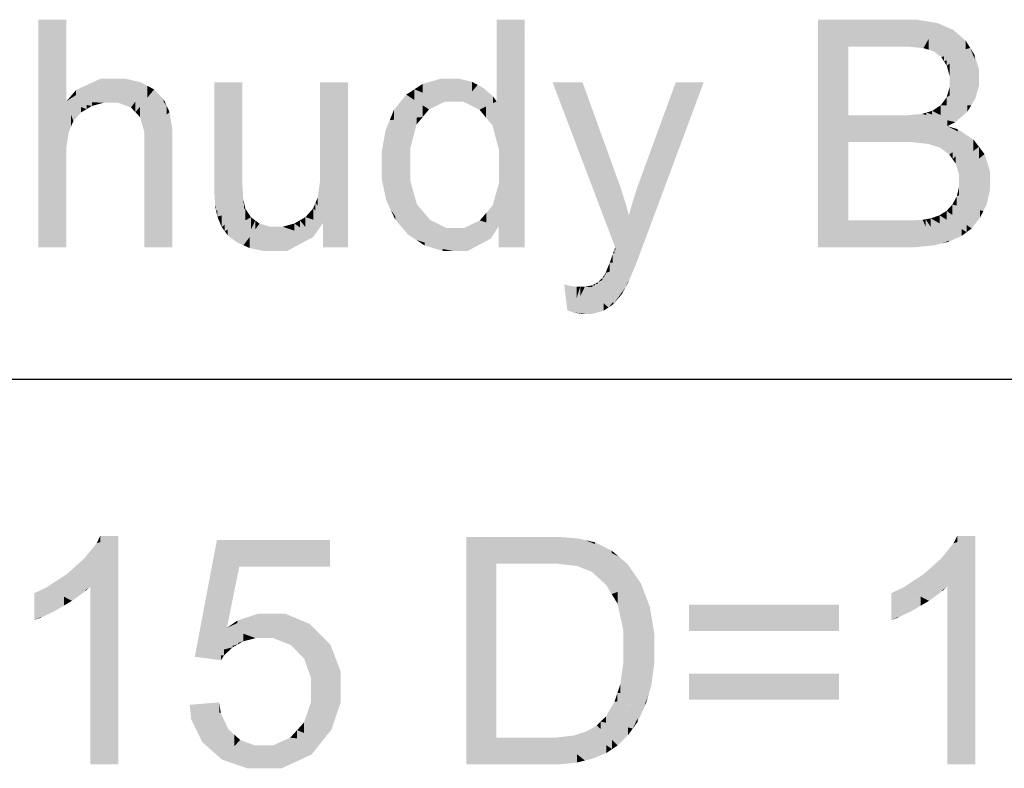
# Model space of a CAD drawing. Extents: x 64462 to 126444, y -56085 to -716.
# Tile 51 of 90: x 94547 to 94880, y -8853 to -8600. Entities that reach past the tile are written whole.
import ezdxf

# ---------------------------------------------------------------- set-up
doc = ezdxf.new("R2010")
doc.units = 0
doc.header["$LTSCALE"] = 11.25

# ---------------------------------------------------------------- blocks, each defined once
blk = doc.blocks.new('DwgObject-55396215-3381')
at = {"linetype": 'Continuous'}
for points in [[(49769.95, 18805.34), (49760.48, 18755.98), (49769.95, 18832.98)], [(49760.48, 18755.98), (49760.48, 18832.98), (49769.95, 18832.98)], [(49915.4, 18805.34), (49915.4, 18832.98), (49924.87, 18832.98)], [(49924.87, 18755.98), (49916.25, 18788.76), (49924.87, 18832.98)], [(49916.25, 18788.76), (49916.25, 18807.81), (49924.87, 18832.98)], [(50034.29, 18823.89), (50024.12, 18832.98), (50034.29, 18829.37)], [(50049.71, 18823.89), (50024.12, 18832.98), (50049.71, 18832.98)], [(50034.29, 18800.64), (50024.12, 18832.98), (50034.29, 18823.89)], [(50034.29, 18791.55), (50024.12, 18832.98), (50034.29, 18800.64)], [(50024.12, 18755.98), (50024.12, 18832.98), (50034.29, 18791.55)], [(50053.02, 18823.89), (50049.71, 18823.89), (50053.02, 18832.98)], [(50049.71, 18823.89), (50049.71, 18832.98), (50053.02, 18832.98)], [(50053.02, 18823.89), (50053.02, 18832.98), (50053.87, 18823.89)], [(50057.44, 18826.65), (50053.02, 18832.98), (50057.44, 18832.98)], [(50053.87, 18823.89), (50053.02, 18832.98), (50053.87, 18831.77)], [(50059.74, 18823.35), (50057.44, 18832.98), (50059.74, 18832.6)], [(50057.44, 18826.65), (50057.44, 18832.98), (50059.74, 18823.35)], [(50034.29, 18823.89), (50034.29, 18829.37), (50049.71, 18823.89)], [(50053.87, 18823.89), (50053.87, 18831.77), (50059.74, 18823.35)], [(50059.74, 18823.35), (50059.74, 18832.6), (50064.52, 18831.81)], [(50061.45, 18822.81), (50061.45, 18826.38), (50064.52, 18831.81)], [(50063.16, 18822.28), (50063.16, 18827.82), (50064.52, 18831.81)], [(50064.52, 18825.1), (50063.16, 18822.28), (50064.52, 18831.81)], [(50064.52, 18825.1), (50064.52, 18831.81), (50067.19, 18830.64)], [(50067.19, 18823.44), (50065.79, 18820.28), (50067.19, 18830.64)], [(50065.79, 18820.28), (50065.79, 18827.74), (50067.19, 18830.64)], [(50069.85, 18823.04), (50065.79, 18820.28), (50069.85, 18829.47)], [(50067.19, 18823.44), (50067.19, 18830.64), (50069.85, 18829.47)], [(50069.85, 18823.04), (50069.85, 18829.47), (50074.03, 18825.87)], [(50061.45, 18822.81), (50059.74, 18823.35), (50061.45, 18826.38)], [(50063.16, 18822.28), (50061.45, 18822.81), (50063.16, 18827.82)], [(50065.79, 18820.28), (50063.16, 18822.28), (50065.79, 18827.74)], [(50074.03, 18822.95), (50065.79, 18820.28), (50074.03, 18825.87)], [(50066.71, 18818.82), (50066.71, 18820.58), (50075.54, 18823.44)], [(50067.63, 18817.37), (50067.63, 18819.31), (50075.54, 18823.44)], [(50068.55, 18814), (50068.55, 18818.07), (50075.54, 18823.44)], [(50075.54, 18813.49), (50068.55, 18814), (50075.54, 18823.44)], [(50074.03, 18822.95), (50074.03, 18825.87), (50075.54, 18823.44)], [(50075.54, 18813.49), (50075.54, 18823.44), (50078.56, 18813.28)], [(50078.56, 18813.28), (50075.54, 18823.44), (50078.56, 18815.93)], [(50077.05, 18819.69), (50075.54, 18823.44), (50077.05, 18821.01)], [(50066.71, 18818.82), (50065.79, 18820.28), (50066.71, 18820.58)], [(50077.05, 18819.69), (50077.05, 18821.01), (50078.56, 18815.93)], [(50067.63, 18817.37), (50066.71, 18818.82), (50067.63, 18819.31)], [(50068.55, 18814), (50067.63, 18817.37), (50068.55, 18818.07)], [(49781.58, 18810.71), (49769.95, 18805.34), (49781.58, 18813.03)], [(49773.25, 18807.53), (49773.25, 18809.19), (49781.58, 18813.03)], [(49781.58, 18810.71), (49781.58, 18813.03), (49786.6, 18813.03)], [(49782.55, 18804.87), (49782.55, 18811.16), (49786.6, 18813.03)], [(49786.6, 18804.87), (49784.64, 18804.87), (49786.6, 18813.03)], [(49784.64, 18804.87), (49784.64, 18809.08), (49786.6, 18813.03)], [(49786.6, 18804.87), (49786.6, 18813.03), (49787.44, 18804.87)], [(49789.69, 18807.18), (49786.6, 18813.03), (49789.69, 18813.03)], [(49787.44, 18804.87), (49786.6, 18813.03), (49787.44, 18811.45)], [(49791.77, 18803.26), (49789.69, 18813.03), (49791.77, 18812.56)], [(49789.69, 18807.18), (49789.69, 18813.03), (49791.77, 18803.26)], [(49896.61, 18806.16), (49890.4, 18811.22), (49896.61, 18813.03)], [(49897.82, 18805.18), (49896.61, 18813.03), (49897.82, 18813.03)], [(49896.61, 18806.16), (49896.61, 18813.03), (49897.82, 18805.18)], [(49900.04, 18805.18), (49897.82, 18805.18), (49900.04, 18813.03)], [(49897.82, 18805.18), (49897.82, 18813.03), (49900.04, 18813.03)], [(49900.04, 18805.18), (49900.04, 18813.03), (49900.97, 18805.18)], [(49902.56, 18808.28), (49900.04, 18813.03), (49902.56, 18813.03)], [(49900.97, 18805.18), (49900.04, 18813.03), (49900.97, 18811.28)], [(49904.2, 18805.18), (49902.56, 18813.03), (49904.2, 18812.64)], [(49902.56, 18808.28), (49902.56, 18813.03), (49904.2, 18805.18)], [(50068.55, 18812.08), (50068.55, 18814), (50078.56, 18813.28)], [(50068.55, 18807.29), (50068.55, 18810.06), (50078.56, 18813.28)], [(50068.55, 18810.06), (50068.55, 18812.08), (50078.56, 18813.28)], [(50075.89, 18803.98), (50075.89, 18811.68), (50078.56, 18813.28)], [(50077.23, 18806.16), (50077.23, 18808.63), (50078.56, 18813.28)], [(50078.56, 18810.81), (50077.23, 18806.16), (50078.56, 18813.28)], [(49782.55, 18804.87), (49769.95, 18805.34), (49782.55, 18811.16)], [(49787.44, 18804.87), (49787.44, 18811.45), (49791.77, 18803.26)], [(49791.77, 18803.26), (49791.77, 18812.56), (49795.06, 18811.81)], [(49795.06, 18807.59), (49791.77, 18803.26), (49795.06, 18811.81)], [(49797.34, 18806.58), (49793.3, 18801.64), (49797.34, 18810.59)], [(49793.3, 18801.64), (49793.3, 18805.27), (49797.34, 18810.59)], [(49795.06, 18807.59), (49795.06, 18811.81), (49797.34, 18810.59)], [(49797.34, 18806.58), (49797.34, 18810.59), (49799.62, 18809.37)], [(49829.47, 18780.87), (49820, 18777.23), (49829.47, 18811.8)], [(49820, 18777.23), (49820, 18811.8), (49829.47, 18811.8)], [(49865.2, 18755.98), (49855.72, 18781.92), (49865.2, 18811.8)], [(49855.72, 18781.92), (49855.72, 18811.8), (49865.2, 18811.8)], [(49887.62, 18805.8), (49884.85, 18807.6), (49887.62, 18809.41)], [(49890.4, 18808.26), (49887.62, 18809.41), (49890.4, 18811.22)], [(49887.62, 18805.8), (49887.62, 18809.41), (49892.56, 18802.61)], [(49892.56, 18802.61), (49887.62, 18809.41), (49892.56, 18807.36)], [(49890.4, 18808.26), (49890.4, 18811.22), (49897.82, 18805.18)], [(49900.97, 18805.18), (49900.97, 18811.28), (49904.2, 18805.18)], [(49904.2, 18805.18), (49904.2, 18812.64), (49907.04, 18811.97)], [(49907.04, 18808.56), (49904.2, 18805.18), (49907.04, 18811.97)], [(49909.01, 18802.81), (49904.2, 18805.18), (49909.01, 18810.9)], [(49907.04, 18808.56), (49907.04, 18811.97), (49909.01, 18810.9)], [(49909.63, 18802.5), (49909.01, 18810.9), (49909.63, 18810.56)], [(49909.01, 18802.81), (49909.01, 18810.9), (49909.63, 18802.5)], [(49909.63, 18802.5), (49909.63, 18810.56), (49910.97, 18809.83)], [(49910.97, 18803.85), (49909.63, 18802.5), (49910.97, 18809.83)], [(49910.97, 18803.85), (49910.97, 18809.83), (49914.17, 18807.05)], [(49944.46, 18785.09), (49934.34, 18811.8), (49944.46, 18811.8)], [(49955.52, 18755.92), (49944.46, 18811.8), (49955.52, 18781.18)], [(49944.46, 18785.09), (49944.46, 18811.8), (49955.52, 18755.92)], [(49976, 18797.41), (49964.07, 18779.23), (49976, 18811.8)], [(49964.31, 18755), (49964.31, 18779.6), (49985.45, 18811.8)], [(49976, 18797.41), (49976, 18811.8), (49985.45, 18811.8)], [(50075.89, 18803.98), (50067.57, 18806.7), (50075.89, 18811.68)], [(50068.55, 18807.29), (50067.57, 18806.7), (50068.55, 18810.06)], [(49773.25, 18807.53), (49769.95, 18805.34), (49773.25, 18809.19)], [(49784.64, 18804.87), (49782.55, 18804.87), (49784.64, 18809.08)], [(49794.83, 18800.03), (49794.83, 18803.51), (49799.62, 18809.37)], [(49799.62, 18802.05), (49794.83, 18800.03), (49799.62, 18809.37)], [(49799.62, 18802.05), (49799.62, 18809.37), (49803.86, 18803.84)], [(49802.88, 18805.12), (49799.62, 18809.37), (49802.88, 18805.99)], [(49884.85, 18801.38), (49880.68, 18802.39), (49884.85, 18807.6)], [(49890.44, 18800.04), (49884.85, 18807.6), (49890.44, 18803.98)], [(49884.85, 18801.38), (49884.85, 18807.6), (49890.44, 18800.04)], [(49892.56, 18802.61), (49892.56, 18807.36), (49897.82, 18805.18)], [(49914.17, 18804.73), (49909.63, 18802.5), (49914.17, 18807.05)], [(49914.17, 18804.73), (49914.17, 18807.05), (49915.4, 18805.34)], [(49916.25, 18788.76), (49915.4, 18805.34), (49916.25, 18807.81)], [(50067.57, 18804.01), (50065.59, 18804.02), (50067.57, 18806.7)], [(50067.57, 18804.01), (50067.57, 18806.7), (50075.89, 18803.98)], [(50077.23, 18806.16), (50075.89, 18803.98), (50077.23, 18808.63)], [(49769.95, 18789.77), (49760.48, 18755.98), (49769.95, 18805.34)], [(49778.61, 18803.78), (49769.95, 18805.34), (49778.61, 18805.02)], [(49776.77, 18802.69), (49769.95, 18805.34), (49776.77, 18804.11)], [(49774.93, 18801.6), (49769.95, 18805.34), (49774.93, 18803.41)], [(49772.3, 18798.65), (49769.95, 18805.34), (49772.3, 18803.58)], [(49771.52, 18796.78), (49769.95, 18805.34), (49771.52, 18800.88)], [(49770.73, 18794.92), (49769.95, 18805.34), (49770.73, 18801.06)], [(49769.95, 18789.77), (49769.95, 18805.34), (49770.73, 18794.92)], [(49772.3, 18798.65), (49772.3, 18803.58), (49774.93, 18801.6)], [(49774.93, 18801.6), (49774.93, 18803.41), (49776.77, 18802.69)], [(49776.77, 18802.69), (49776.77, 18804.11), (49778.61, 18803.78)], [(49778.61, 18803.78), (49778.61, 18805.02), (49782.55, 18804.87)], [(49793.3, 18801.64), (49791.77, 18803.26), (49793.3, 18805.27)], [(49794.83, 18800.03), (49793.3, 18801.64), (49794.83, 18803.51)], [(49803.86, 18800.9), (49796.36, 18794.87), (49803.86, 18803.84)], [(49796.36, 18794.87), (49796.36, 18800.67), (49803.86, 18803.84)], [(49802.88, 18805.12), (49802.88, 18805.99), (49803.86, 18803.84)], [(49803.86, 18800.9), (49803.86, 18803.84), (49804.85, 18801.68)], [(49890.44, 18800.04), (49890.44, 18803.98), (49892.56, 18802.61)], [(49911.84, 18799.83), (49909.63, 18802.5), (49911.84, 18803.59)], [(49911.84, 18799.83), (49911.84, 18803.59), (49915.4, 18805.34)], [(49914.04, 18797.15), (49911.84, 18799.83), (49914.04, 18803.24)], [(49914.04, 18797.15), (49914.04, 18803.24), (49915.4, 18805.34)], [(49915.4, 18791.98), (49914.04, 18797.15), (49915.4, 18805.34)], [(49915.4, 18791.98), (49915.4, 18805.34), (49916.25, 18788.76)], [(50065.59, 18800.68), (50062.66, 18802.11), (50065.59, 18804.02)], [(50065.59, 18800.68), (50065.59, 18804.02), (50070.52, 18798.28)], [(50070.52, 18798.28), (50065.59, 18804.02), (50070.52, 18802.8)], [(50074.55, 18801.8), (50065.59, 18804.02), (50074.55, 18803.98)], [(50070.52, 18798.28), (50070.52, 18802.8), (50074.55, 18801.8)], [(50074.55, 18801.8), (50074.55, 18803.98), (50075.89, 18803.98)], [(49770.73, 18794.92), (49770.73, 18801.06), (49771.52, 18796.78)], [(49771.52, 18796.78), (49771.52, 18800.88), (49772.3, 18798.65)], [(49796.36, 18794.87), (49794.83, 18800.03), (49796.36, 18800.67)], [(49804.85, 18795.37), (49796.36, 18794.87), (49804.85, 18801.68)], [(49804.85, 18795.37), (49804.85, 18801.68), (49805.83, 18795.43)], [(49880.68, 18799.12), (49879.29, 18798.99), (49880.68, 18802.39)], [(49888.33, 18797.47), (49879.29, 18798.99), (49888.33, 18799.84)], [(49880.68, 18799.12), (49880.68, 18802.39), (49890.44, 18800.04)], [(49888.33, 18797.47), (49888.33, 18799.84), (49890.44, 18800.04)], [(50034.29, 18791.55), (50034.29, 18800.64), (50052.13, 18791.55)], [(50050.97, 18792.14), (50034.29, 18800.64), (50050.97, 18800.64)], [(50052.13, 18791.55), (50050.97, 18800.64), (50052.13, 18798.46)], [(50054.37, 18794.27), (50050.97, 18800.64), (50054.37, 18800.64)], [(50050.97, 18792.14), (50050.97, 18800.64), (50052.13, 18791.55)], [(50059.24, 18799.3), (50054.37, 18800.64), (50059.24, 18801.08)], [(50055.81, 18791.55), (50054.37, 18800.64), (50055.81, 18800.24)], [(50054.37, 18794.27), (50054.37, 18800.64), (50055.81, 18791.55)], [(50055.81, 18791.55), (50055.81, 18800.24), (50067.82, 18796.94)], [(50060.71, 18800.72), (50059.24, 18801.08), (50060.71, 18801.53)], [(50067.82, 18796.94), (50059.24, 18801.08), (50067.82, 18798.95)], [(50059.24, 18799.3), (50059.24, 18801.08), (50067.82, 18796.94)], [(50062.66, 18800.88), (50060.71, 18801.53), (50062.66, 18802.11)], [(50060.71, 18800.72), (50060.71, 18801.53), (50070.52, 18798.28)], [(50062.66, 18800.88), (50062.66, 18802.11), (50070.52, 18798.28)], [(49879.29, 18787.04), (49876.51, 18783.84), (49879.29, 18798.99)], [(49877.9, 18791.41), (49877.9, 18795.59), (49879.29, 18798.99)], [(49879.29, 18787.04), (49879.29, 18798.99), (49888.33, 18797.47)], [(49886.22, 18789.36), (49886.22, 18795.03), (49888.33, 18797.47)], [(50052.13, 18791.55), (50052.13, 18798.46), (50055.81, 18791.55)], [(50061.46, 18790.91), (50061.46, 18794.08), (50067.82, 18796.94)], [(50067.82, 18787.85), (50065.38, 18789.62), (50067.82, 18796.94)], [(50065.38, 18789.62), (50065.38, 18794.63), (50067.82, 18796.94)], [(50067.82, 18796.94), (50067.82, 18798.95), (50070.52, 18798.28)], [(50067.82, 18787.85), (50067.82, 18796.94), (50068.45, 18787.38)], [(50068.45, 18787.38), (50067.82, 18796.94), (50068.45, 18796.61)], [(50071.3, 18795.16), (50067.82, 18796.94), (50071.3, 18795.92)], [(50068.45, 18787.38), (50068.45, 18796.61), (50076.65, 18792.42)], [(49805.83, 18791.33), (49796.36, 18794.87), (49805.83, 18795.43)], [(49796.36, 18791.32), (49796.36, 18794.87), (49805.83, 18791.33)], [(49877.9, 18791.41), (49876.51, 18783.84), (49877.9, 18795.59)], [(49876.51, 18783.84), (49876.51, 18788.01), (49877.9, 18795.59)], [(49886.22, 18789.36), (49876.51, 18783.84), (49886.22, 18795.03)], [(50061.46, 18790.91), (50055.81, 18791.55), (50061.46, 18794.08)], [(50065.38, 18789.62), (50061.46, 18790.91), (50065.38, 18794.63)], [(50071.3, 18795.16), (50071.3, 18795.92), (50076.65, 18792.42)], [(49769.95, 18786.49), (49760.48, 18755.98), (49769.95, 18789.77)], [(49796.36, 18755.98), (49796.36, 18791.32), (49805.83, 18791.33)], [(49805.83, 18755.98), (49796.36, 18755.98), (49805.83, 18791.33)], [(50034.29, 18765.06), (50024.12, 18755.98), (50034.29, 18791.55)], [(50069.56, 18785.8), (50069.56, 18788.07), (50076.65, 18792.42)], [(50070.68, 18784.21), (50070.68, 18786.83), (50076.65, 18792.42)], [(50076.65, 18788.58), (50070.68, 18784.21), (50076.65, 18792.42)], [(50078.52, 18785.96), (50071.79, 18780.46), (50078.52, 18789.95)], [(50071.79, 18780.46), (50071.79, 18785.02), (50078.52, 18789.95)], [(50076.65, 18788.58), (50076.65, 18792.42), (50078.52, 18789.95)], [(50078.52, 18785.96), (50078.52, 18789.95), (50080.39, 18787.49)], [(49769.95, 18755.98), (49760.48, 18755.98), (49769.95, 18786.49)], [(49886.22, 18783.82), (49876.51, 18783.84), (49886.22, 18789.36)], [(49916.25, 18783.04), (49916.25, 18788.76), (49924.87, 18755.98)], [(50069.56, 18785.8), (50068.45, 18787.38), (50069.56, 18788.07)], [(50070.68, 18784.21), (50069.56, 18785.8), (50070.68, 18786.83)], [(50080.39, 18781.44), (50071.79, 18780.46), (50080.39, 18787.49)], [(50080.39, 18781.44), (50080.39, 18787.49), (50082.26, 18781.66)], [(49886.22, 18778.47), (49876.51, 18783.84), (49886.22, 18783.82)], [(49876.51, 18779.56), (49876.51, 18783.84), (49886.22, 18778.47)], [(49916.25, 18777.84), (49916.25, 18783.04), (49924.87, 18755.98)], [(50071.79, 18780.46), (50070.68, 18784.21), (50071.79, 18785.02)], [(49829.47, 18777.16), (49820, 18777.23), (49829.47, 18780.87)], [(49855.72, 18778.35), (49855.72, 18781.92), (49865.2, 18755.98)], [(49878.05, 18771.98), (49876.51, 18779.56), (49878.05, 18779.38)], [(49955.52, 18755.92), (49955.52, 18781.18), (49956.09, 18779.59)], [(49956.09, 18762.85), (49955.52, 18755.92), (49956.09, 18779.59)], [(49956.09, 18762.85), (49956.09, 18779.59), (49957.22, 18776.53)], [(49964.31, 18755), (49964.07, 18779.23), (49964.31, 18779.6)], [(50082.26, 18778.3), (50071.79, 18780.46), (50082.26, 18781.66)], [(50071.79, 18778.31), (50071.79, 18780.46), (50082.26, 18778.3)], [(49820, 18774.21), (49820, 18777.23), (49829.47, 18777.16)], [(49829.47, 18772.1), (49820.28, 18769.8), (49829.47, 18777.16)], [(49820.28, 18769.8), (49820.28, 18774.3), (49829.47, 18777.16)], [(49829.47, 18772.1), (49829.47, 18777.16), (49829.76, 18772.18)], [(49855.72, 18771.62), (49854.95, 18772.9), (49855.72, 18778.35)], [(49855.72, 18771.62), (49855.72, 18778.35), (49865.2, 18755.98)], [(49878.05, 18771.98), (49878.05, 18779.38), (49886.22, 18778.47)], [(49879.59, 18768.69), (49879.59, 18773.2), (49886.22, 18778.47)], [(49886.22, 18770.02), (49879.59, 18768.69), (49886.22, 18778.47)], [(49886.22, 18770.02), (49886.22, 18778.47), (49888.47, 18770.47)], [(49916.25, 18767.28), (49914.08, 18770.12), (49916.25, 18777.84)], [(49916.25, 18767.28), (49916.25, 18777.84), (49924.87, 18755.98)], [(49957.22, 18762.39), (49955.52, 18755.92), (49957.22, 18776.53)], [(49957.22, 18762.39), (49957.22, 18776.53), (49959.25, 18770.08)], [(49962.94, 18761.12), (49960.97, 18769.87), (49962.94, 18776.14)], [(49964.07, 18758.73), (49962.94, 18776.14), (49964.07, 18779.23)], [(49962.94, 18761.12), (49962.94, 18776.14), (49964.31, 18755)], [(49964.07, 18758.73), (49964.07, 18779.23), (49964.31, 18755)], [(50079.97, 18768.24), (50071.02, 18773.22), (50079.97, 18777.26)], [(50071.79, 18773.57), (50071.02, 18773.22), (50071.79, 18776.47)], [(50071.79, 18776.47), (50071.79, 18778.31), (50082.26, 18778.3)], [(50071.79, 18773.57), (50071.79, 18776.47), (50082.26, 18778.3)], [(50079.97, 18768.24), (50079.97, 18777.26), (50082.26, 18778.3)], [(50081.12, 18770.56), (50081.12, 18773.27), (50082.26, 18778.3)], [(50082.26, 18775.59), (50081.12, 18770.56), (50082.26, 18778.3)], [(49820.28, 18769.8), (49820, 18774.21), (49820.28, 18774.3)], [(49854.95, 18769.96), (49854.18, 18771.02), (49854.95, 18772.9)], [(49854.95, 18769.96), (49854.95, 18772.9), (49865.2, 18755.98)], [(49879.59, 18768.69), (49878.05, 18771.98), (49879.59, 18773.2)], [(50071.02, 18770.09), (50069.5, 18770.41), (50071.02, 18773.22)], [(50071.02, 18770.09), (50071.02, 18773.22), (50079.97, 18768.24)], [(50081.12, 18770.56), (50079.97, 18768.24), (50081.12, 18773.27)], [(49820.57, 18768.4), (49820.28, 18769.8), (49820.57, 18769.87)], [(49820.57, 18768.4), (49820.57, 18769.87), (49829.76, 18772.18)], [(49829.76, 18770.81), (49820.57, 18768.4), (49829.76, 18772.18)], [(49830.04, 18769), (49820.57, 18768.4), (49830.04, 18770.89)], [(49829.76, 18770.81), (49829.76, 18772.18), (49830.04, 18770.89)], [(49830.04, 18769), (49830.04, 18770.89), (49830.49, 18769.02)], [(49854.18, 18768.28), (49853.41, 18769.14), (49854.18, 18771.02)], [(49854.18, 18768.28), (49854.18, 18771.02), (49865.2, 18755.98)], [(49885.45, 18760.26), (49879.59, 18768.69), (49885.45, 18769.86)], [(49888.47, 18764.59), (49885.45, 18760.26), (49888.47, 18770.47)], [(49885.45, 18760.26), (49885.45, 18769.86), (49888.47, 18770.47)], [(49888.47, 18764.59), (49888.47, 18770.47), (49890.73, 18767.82)], [(49914.08, 18765.23), (49911.91, 18767.58), (49914.08, 18770.12)], [(49914.08, 18765.23), (49914.08, 18770.12), (49916.09, 18763.05)], [(49916.09, 18763.05), (49914.08, 18770.12), (49916.09, 18767.48)], [(49959.25, 18764.62), (49955.52, 18755.92), (49959.25, 18770.08)], [(49959.25, 18764.62), (49959.25, 18770.08), (49960.14, 18766.71)], [(49960.97, 18764.37), (49960.14, 18766.71), (49960.97, 18769.87)], [(49960.97, 18764.37), (49960.97, 18769.87), (49964.31, 18755)], [(50069.5, 18766.9), (50067.55, 18768.27), (50069.5, 18770.41)], [(50069.5, 18766.9), (50069.5, 18770.41), (50076.01, 18762.33)], [(50076.01, 18762.33), (50069.5, 18770.41), (50076.01, 18767.27)], [(50078.83, 18765.91), (50069.5, 18770.41), (50078.83, 18768.48)], [(49820.99, 18766.33), (49820.57, 18768.4), (49820.99, 18768.43)], [(49820.99, 18766.33), (49820.99, 18768.43), (49830.49, 18769.02)], [(49822.45, 18762.82), (49820.99, 18766.33), (49822.45, 18766.74)], [(49822.45, 18762.82), (49822.45, 18766.74), (49830.49, 18769.02)], [(49823.49, 18761.39), (49823.49, 18763.62), (49830.49, 18769.02)], [(49830.49, 18765.1), (49823.49, 18761.39), (49830.49, 18769.02)], [(49830.49, 18765.1), (49830.49, 18769.02), (49832.38, 18766.1)], [(49850.77, 18762.8), (49848.91, 18765.09), (49850.77, 18766.17)], [(49853.41, 18765.31), (49850.77, 18766.17), (49853.41, 18769.14)], [(49850.77, 18762.8), (49850.77, 18766.17), (49853.47, 18759.48)], [(49853.47, 18759.48), (49850.77, 18766.17), (49853.47, 18765.29)], [(49856.73, 18764.22), (49853.41, 18769.14), (49856.73, 18765.43)], [(49853.41, 18765.31), (49853.41, 18769.14), (49856.73, 18764.22)], [(49881.12, 18765.39), (49879.59, 18768.69), (49881.12, 18766.48)], [(49881.12, 18765.39), (49881.12, 18766.48), (49885.45, 18760.26)], [(49888.25, 18758.42), (49888.25, 18764.26), (49890.73, 18767.82)], [(49890.73, 18761.96), (49888.25, 18758.42), (49890.73, 18767.82)], [(49890.73, 18761.96), (49890.73, 18767.82), (49892.99, 18765.17)], [(49911.91, 18764.37), (49909.75, 18765.05), (49911.91, 18767.58)], [(49911.91, 18764.37), (49911.91, 18767.58), (49916.09, 18763.05)], [(49916.09, 18763.05), (49916.09, 18767.48), (49924.87, 18755.98)], [(49960.14, 18755.43), (49955.52, 18755.92), (49960.14, 18766.71)], [(49960.14, 18755.43), (49960.14, 18766.71), (49964.31, 18755)], [(50065.18, 18764.06), (50062.23, 18765.74), (50065.18, 18766.8)], [(50067.55, 18765.31), (50065.18, 18766.8), (50067.55, 18768.27)], [(50065.18, 18764.06), (50065.18, 18766.8), (50072.65, 18759.81)], [(50072.65, 18759.81), (50065.18, 18766.8), (50072.65, 18762.12)], [(50074.33, 18761.07), (50067.55, 18768.27), (50074.33, 18763.51)], [(50067.55, 18765.31), (50067.55, 18768.27), (50074.33, 18761.07)], [(50076.01, 18762.33), (50076.01, 18767.27), (50078.83, 18765.91)], [(50078.83, 18765.91), (50078.83, 18768.48), (50079.97, 18768.24)], [(49823.49, 18761.39), (49822.45, 18762.82), (49823.49, 18763.62)], [(49824.52, 18759.96), (49824.52, 18761.94), (49832.38, 18766.1)], [(49827.7, 18757.58), (49827.7, 18762.44), (49832.38, 18766.1)], [(49829.83, 18756.63), (49829.83, 18761.47), (49832.38, 18766.1)], [(49832.38, 18761.99), (49829.83, 18756.63), (49832.38, 18766.1)], [(49833.82, 18762.02), (49829.83, 18756.63), (49833.82, 18765.03)], [(49831.97, 18755.69), (49831.97, 18759.53), (49835.26, 18763.97)], [(49835.26, 18755.01), (49831.97, 18755.69), (49835.26, 18763.97)], [(49832.38, 18761.99), (49832.38, 18766.1), (49833.82, 18765.03)], [(49833.82, 18762.02), (49833.82, 18765.03), (49835.26, 18763.97)], [(49835.26, 18755.01), (49835.26, 18763.97), (49836.58, 18754.74)], [(49836.58, 18754.74), (49835.26, 18763.97), (49836.58, 18760.76)], [(49838.82, 18755.28), (49835.26, 18763.97), (49838.82, 18762.91)], [(49839.04, 18754.74), (49838.82, 18762.91), (49839.04, 18762.91)], [(49838.82, 18755.28), (49838.82, 18762.91), (49839.04, 18754.74)], [(49839.04, 18754.74), (49839.04, 18762.91), (49840.95, 18762.91)], [(49840.95, 18758.6), (49839.04, 18754.74), (49840.95, 18762.91)], [(49843.07, 18756.06), (49839.04, 18754.74), (49843.07, 18762.91)], [(49840.95, 18758.6), (49840.95, 18762.91), (49843.07, 18762.91)], [(49847.05, 18761.59), (49843.07, 18762.91), (49847.05, 18764)], [(49843.07, 18756.06), (49843.07, 18762.91), (49853.47, 18759.48)], [(49848.91, 18762.69), (49847.05, 18764), (49848.91, 18765.09)], [(49847.05, 18761.59), (49847.05, 18764), (49853.47, 18759.48)], [(49848.91, 18762.69), (49848.91, 18765.09), (49853.47, 18759.48)], [(49853.47, 18759.48), (49853.47, 18765.29), (49856.73, 18764.22)], [(49856.73, 18764.22), (49856.73, 18765.43), (49865.2, 18755.98)], [(49856.73, 18755.98), (49856.73, 18764.22), (49865.2, 18755.98)], [(49888.25, 18758.42), (49885.45, 18760.26), (49888.25, 18764.26)], [(49892.99, 18757), (49888.25, 18758.42), (49892.99, 18765.17)], [(49898.32, 18757.78), (49892.99, 18765.17), (49898.32, 18762.52)], [(49892.99, 18757), (49892.99, 18765.17), (49900.5, 18754.74)], [(49909.75, 18762.76), (49904.49, 18762.52), (49909.75, 18765.05)], [(49904.49, 18756.87), (49904.49, 18762.52), (49916.09, 18763.05)], [(49905.65, 18754.74), (49905.65, 18757.48), (49916.09, 18763.05)], [(49909.75, 18762.76), (49909.75, 18765.05), (49916.09, 18763.05)], [(49913.44, 18758.89), (49913.44, 18760.94), (49916.09, 18763.05)], [(49916.09, 18755.98), (49916.09, 18763.05), (49924.87, 18755.98)], [(50034.29, 18755.98), (50024.12, 18755.98), (50034.29, 18765.06)], [(50053.48, 18755.98), (50034.29, 18765.06), (50053.48, 18765.06)], [(50034.29, 18755.98), (50034.29, 18765.06), (50053.48, 18755.98)], [(50053.51, 18755.98), (50053.48, 18755.98), (50053.51, 18765.06)], [(50053.48, 18755.98), (50053.48, 18765.06), (50053.51, 18765.06)], [(50055.99, 18758.89), (50053.51, 18765.06), (50055.99, 18765.06)], [(50053.51, 18755.98), (50053.51, 18765.06), (50057.16, 18755.98)], [(50059.46, 18761.08), (50055.99, 18765.06), (50059.46, 18765.25)], [(50055.99, 18758.89), (50055.99, 18765.06), (50057.16, 18755.98)], [(50057.16, 18755.98), (50055.99, 18765.06), (50057.16, 18763.72)], [(50057.16, 18755.98), (50057.16, 18763.72), (50063.37, 18756.62)], [(50060.46, 18763.03), (50059.46, 18765.25), (50060.46, 18765.43)], [(50059.46, 18761.08), (50059.46, 18765.25), (50063.37, 18756.62)], [(50062.23, 18762.78), (50060.46, 18765.43), (50062.23, 18765.74)], [(50060.46, 18763.03), (50060.46, 18765.43), (50063.37, 18756.62)], [(50063.37, 18756.62), (50060.46, 18765.43), (50063.37, 18761.07)], [(50065.9, 18757.26), (50062.23, 18765.74), (50065.9, 18763.65)], [(50062.23, 18762.78), (50062.23, 18765.74), (50065.9, 18757.26)], [(50065.9, 18757.26), (50065.9, 18763.65), (50072.65, 18759.81)], [(50074.33, 18761.07), (50074.33, 18763.51), (50076.01, 18762.33)], [(49824.52, 18759.96), (49823.49, 18761.39), (49824.52, 18761.94)], [(49827.7, 18757.58), (49824.52, 18759.96), (49827.7, 18762.44)], [(49829.83, 18756.63), (49827.7, 18757.58), (49829.83, 18761.47)], [(49831.97, 18755.69), (49829.83, 18756.63), (49831.97, 18759.53)], [(49836.58, 18754.74), (49836.58, 18760.76), (49839.04, 18754.74)], [(49844.63, 18754.74), (49844.63, 18756.58), (49853.47, 18759.48)], [(49898.32, 18757.78), (49898.32, 18762.52), (49900.5, 18754.74)], [(49900.5, 18754.74), (49898.32, 18762.52), (49900.5, 18762.52)], [(49901.39, 18756.47), (49900.5, 18754.74), (49901.39, 18762.52)], [(49904.49, 18756.87), (49900.5, 18754.74), (49904.49, 18762.52)], [(49900.5, 18754.74), (49900.5, 18762.52), (49901.39, 18762.52)], [(49901.39, 18756.47), (49901.39, 18762.52), (49904.49, 18762.52)], [(49913.44, 18758.89), (49905.65, 18754.74), (49913.44, 18760.94)], [(50063.37, 18756.62), (50063.37, 18761.07), (50065.9, 18757.26)], [(50068.43, 18757.91), (50068.43, 18758.22), (50072.65, 18759.81)], [(50072.65, 18759.81), (50072.65, 18762.12), (50074.33, 18761.07)], [(49844.63, 18754.74), (49839.04, 18754.74), (49844.63, 18756.58)], [(49891.04, 18756.58), (49888.25, 18758.42), (49891.04, 18757.58)], [(49891.04, 18756.58), (49891.04, 18757.58), (49900.5, 18754.74)], [(49897.17, 18754.74), (49891.04, 18756.58), (49897.17, 18755.39)], [(49905.65, 18754.74), (49900.5, 18754.74), (49905.65, 18757.48)], [(50068.43, 18757.91), (50065.9, 18757.26), (50068.43, 18758.22)], [(49897.17, 18754.74), (49897.17, 18755.39), (49900.5, 18754.74)], [(49954.68, 18750.76), (49953.68, 18750.8), (49954.68, 18753.61)], [(49954.81, 18753.55), (49954.68, 18753.61), (49954.81, 18754)], [(49954.68, 18750.76), (49954.68, 18753.61), (49962.61, 18750.42)], [(49955.23, 18753.81), (49954.81, 18754), (49955.23, 18755.16)], [(49954.81, 18753.55), (49954.81, 18754), (49962.61, 18750.42)], [(49955.52, 18754.97), (49955.23, 18755.16), (49955.52, 18755.92)], [(49955.23, 18753.81), (49955.23, 18755.16), (49962.61, 18750.42)], [(49955.52, 18754.97), (49955.52, 18755.92), (49962.61, 18750.42)], [(49962.61, 18750.42), (49955.52, 18755.92), (49962.61, 18755.17)], [(49962.61, 18750.42), (49962.61, 18755.17), (49964.31, 18755)], [(49951.19, 18744.9), (49951.19, 18745.62), (49962.61, 18750.42)], [(49951.79, 18745.88), (49951.79, 18746.57), (49962.61, 18750.42)], [(49953.68, 18747.72), (49952.24, 18747.28), (49953.68, 18750.8)], [(49952.24, 18746.73), (49952.24, 18747.28), (49962.61, 18750.42)], [(49953.68, 18747.72), (49953.68, 18750.8), (49962.61, 18750.42)], [(49959.01, 18742.4), (49959.01, 18748.68), (49962.61, 18750.42)], [(49959.95, 18744.13), (49959.95, 18744.51), (49962.61, 18750.42)], [(49959.01, 18742.4), (49949.64, 18744.15), (49959.01, 18748.68)], [(49951.79, 18745.88), (49951.19, 18745.62), (49951.79, 18746.57)], [(49952.24, 18746.73), (49951.79, 18746.57), (49952.24, 18747.28)], [(49939.35, 18734.57), (49938.27, 18743.42), (49939.35, 18743.12)], [(49939.35, 18734.57), (49939.35, 18743.12), (49939.81, 18743)], [(49939.81, 18734.41), (49939.35, 18734.57), (49939.81, 18743)], [(49941.03, 18733.99), (49939.81, 18743), (49941.03, 18742.81)], [(49939.81, 18734.41), (49939.81, 18743), (49941.03, 18733.99)], [(49941.03, 18733.99), (49941.03, 18742.81), (49942.51, 18742.58)], [(49947.76, 18742.55), (49945.24, 18742.58), (49947.76, 18743.1)], [(49948.7, 18743.04), (49947.76, 18743.1), (49948.7, 18743.63)], [(49947.76, 18742.55), (49947.76, 18743.1), (49959.01, 18742.4)], [(49949.64, 18743.52), (49948.7, 18743.63), (49949.64, 18744.15)], [(49948.7, 18743.04), (49948.7, 18743.63), (49959.01, 18742.4)], [(49951.19, 18744.9), (49949.64, 18744.15), (49951.19, 18745.62)], [(49949.64, 18743.52), (49949.64, 18744.15), (49959.01, 18742.4)], [(49959.95, 18744.13), (49959.01, 18742.4), (49959.95, 18744.51)], [(49942.51, 18738.83), (49941.03, 18733.99), (49942.51, 18742.58)], [(49943.67, 18739.37), (49941.03, 18733.99), (49943.67, 18742.58)], [(49945.24, 18733.44), (49941.03, 18733.99), (49945.24, 18742.58)], [(49942.51, 18738.83), (49942.51, 18742.58), (49943.67, 18742.58)], [(49943.67, 18739.37), (49943.67, 18742.58), (49945.24, 18742.58)], [(49945.44, 18733.41), (49945.24, 18742.58), (49945.44, 18741.82)], [(49947.7, 18733.41), (49945.24, 18742.58), (49947.7, 18739.45)], [(49951.59, 18734.5), (49945.24, 18742.58), (49951.59, 18737.01)], [(49953.22, 18735.58), (49945.24, 18742.58), (49953.22, 18742.48)], [(49945.24, 18733.44), (49945.24, 18742.58), (49945.44, 18733.41)], [(49945.44, 18733.41), (49945.44, 18741.82), (49947.7, 18733.41)], [(49953.22, 18735.58), (49953.22, 18742.48), (49959.01, 18742.4)], [(49954.85, 18736.67), (49954.85, 18737.5), (49959.01, 18742.4)], [(49957.74, 18740.08), (49954.85, 18736.67), (49957.74, 18740.66)], [(49957.74, 18740.08), (49957.74, 18740.66), (49959.01, 18742.4)], [(49947.7, 18733.41), (49947.7, 18739.45), (49951.59, 18734.5)], [(49951.59, 18734.5), (49951.59, 18737.01), (49953.22, 18735.58)], [(49954.85, 18736.67), (49953.22, 18735.58), (49954.85, 18737.5)], [(49944.08, 18733.41), (49941.03, 18733.99), (49944.08, 18733.59)], [(49944.08, 18733.41), (49944.08, 18733.59), (49945.44, 18733.41)], [(49787.5, 18580.98), (49780.17, 18655.79), (49787.5, 18658.28)], [(49781.4, 18656.21), (49780.17, 18655.79), (49781.4, 18658.28)], [(49781.4, 18656.21), (49781.4, 18658.28), (49787.5, 18658.28)], [(49820.84, 18632.56), (49813.37, 18617.4), (49820.84, 18656.9)], [(49828.39, 18647.89), (49820.84, 18656.9), (49828.39, 18655.12)], [(49859.04, 18647.89), (49820.84, 18656.9), (49859.04, 18656.9)], [(49820.84, 18632.56), (49820.84, 18656.9), (49828.39, 18647.89)], [(49915.32, 18648.89), (49905.16, 18657.98), (49915.32, 18654.47)], [(49931.5, 18648.89), (49905.16, 18657.98), (49931.5, 18657.98)], [(49905.16, 18580.98), (49905.16, 18657.98), (49915.32, 18648.89)], [(49931.5, 18648.89), (49931.5, 18657.98), (49931.66, 18657.98)], [(49931.66, 18648.89), (49931.5, 18648.89), (49931.66, 18657.98)], [(49936.04, 18648.89), (49931.66, 18657.98), (49936.04, 18657.98)], [(49931.66, 18648.89), (49931.66, 18657.98), (49936.04, 18648.89)], [(49936.04, 18648.89), (49936.04, 18657.98), (49936.15, 18657.98)], [(49936.15, 18648.88), (49936.04, 18648.89), (49936.15, 18657.98)], [(49942.64, 18648.1), (49936.15, 18657.98), (49942.64, 18657.45)], [(49936.15, 18648.88), (49936.15, 18657.98), (49942.64, 18648.1)], [(49942.64, 18648.1), (49942.64, 18657.45), (49942.99, 18657.42)], [(49942.99, 18649.26), (49942.64, 18648.1), (49942.99, 18657.42)], [(49942.99, 18649.26), (49942.99, 18657.42), (49945.36, 18656.87)], [(49945.36, 18647.05), (49944.68, 18647.31), (49945.36, 18656.87)], [(49944.68, 18647.31), (49944.68, 18654.71), (49945.36, 18656.87)], [(49947.52, 18646.21), (49945.36, 18656.87), (49947.52, 18652.22)], [(49952.34, 18641.86), (49945.36, 18656.87), (49952.34, 18653.46)], [(49954.3, 18652.5), (49945.36, 18656.87), (49954.3, 18653.35)], [(49948.66, 18655.57), (49945.36, 18656.87), (49948.66, 18656.11)], [(49945.36, 18647.05), (49945.36, 18656.87), (49947.52, 18646.21)], [(50077.25, 18580.98), (50069.92, 18655.79), (50077.25, 18658.28)], [(50071.15, 18656.21), (50069.92, 18655.79), (50071.15, 18658.28)], [(50071.15, 18656.21), (50071.15, 18658.28), (50077.25, 18658.28)], [(49778.03, 18641.21), (49775.97, 18650.64), (49778.03, 18653.17)], [(49778.03, 18580.98), (49778.03, 18641.21), (49780.17, 18655.79)], [(49780.17, 18580.98), (49778.03, 18580.98), (49780.17, 18655.79)], [(49778.03, 18641.21), (49778.03, 18653.17), (49780.17, 18655.79)], [(49780.17, 18580.98), (49780.17, 18655.79), (49787.5, 18580.98)], [(49828.39, 18647.89), (49828.39, 18655.12), (49859.04, 18647.89)], [(49915.32, 18648.89), (49915.32, 18654.47), (49931.5, 18648.89)], [(49944.68, 18647.31), (49942.64, 18648.1), (49944.68, 18654.71)], [(49948.66, 18655.57), (49948.66, 18656.11), (49954.3, 18653.35)], [(49952.34, 18641.86), (49952.34, 18653.46), (49956.64, 18651.36)], [(49954.3, 18652.5), (49954.3, 18653.35), (49956.64, 18651.36)], [(50067.78, 18641.21), (50065.72, 18650.64), (50067.78, 18653.17)], [(50067.78, 18580.98), (50067.78, 18641.21), (50069.92, 18655.79)], [(50069.92, 18580.98), (50067.78, 18580.98), (50069.92, 18655.79)], [(50067.78, 18641.21), (50067.78, 18653.17), (50069.92, 18655.79)], [(50069.92, 18580.98), (50069.92, 18655.79), (50077.25, 18580.98)], [(49775.97, 18643.99), (49773.01, 18647.99), (49775.97, 18650.64)], [(49775.97, 18643.99), (49775.97, 18650.64), (49778.03, 18641.21)], [(49947.52, 18646.21), (49947.52, 18652.22), (49952.34, 18641.86)], [(49956.64, 18643.01), (49954.32, 18638.62), (49956.64, 18651.36)], [(49954.32, 18638.62), (49954.32, 18646.24), (49956.64, 18651.36)], [(49956.64, 18643.01), (49956.64, 18651.36), (49959.68, 18648.78)], [(50065.72, 18643.99), (50062.76, 18647.99), (50065.72, 18650.64)], [(50065.72, 18643.99), (50065.72, 18650.64), (50067.78, 18641.21)], [(49773.01, 18643.81), (49770.05, 18645.34), (49773.01, 18647.99)], [(49773.01, 18643.81), (49773.01, 18647.99), (49778.03, 18641.21)], [(49824.24, 18627.22), (49824.24, 18639.46), (49828.39, 18647.89)], [(49915.32, 18590.06), (49905.16, 18580.98), (49915.32, 18648.89)], [(49959.68, 18640.56), (49954.32, 18638.62), (49959.68, 18648.78)], [(49959.68, 18640.56), (49959.68, 18648.78), (49964.23, 18642.21)], [(50062.76, 18643.81), (50059.8, 18645.34), (50062.76, 18647.99)], [(50062.76, 18643.81), (50062.76, 18647.99), (50067.78, 18641.21)], [(49770.05, 18637.26), (49763.13, 18640.82), (49770.05, 18645.34)], [(49771.86, 18636.33), (49770.05, 18645.34), (49771.86, 18644.4)], [(49770.05, 18637.26), (49770.05, 18645.34), (49771.86, 18636.33)], [(49771.86, 18636.33), (49771.86, 18644.4), (49778.03, 18641.21)], [(49954.32, 18638.62), (49952.34, 18641.86), (49954.32, 18646.24)], [(50059.8, 18637.26), (50052.88, 18640.82), (50059.8, 18645.34)], [(50061.61, 18636.33), (50059.8, 18645.34), (50061.61, 18644.4)], [(50059.8, 18637.26), (50059.8, 18645.34), (50061.61, 18636.33)], [(50061.61, 18636.33), (50061.61, 18644.4), (50067.78, 18641.21)], [(49763.13, 18635.71), (49759.17, 18638.96), (49763.13, 18640.82)], [(49769.1, 18634.7), (49763.13, 18640.82), (49769.1, 18637.75)], [(49766.33, 18633.07), (49763.13, 18640.82), (49766.33, 18637.53)], [(49763.13, 18635.71), (49763.13, 18640.82), (49766.33, 18633.07)], [(49776.33, 18639.59), (49771.86, 18636.33), (49776.33, 18639.87)], [(49776.33, 18639.59), (49776.33, 18639.87), (49778.03, 18641.21)], [(49956.31, 18635.38), (49956.31, 18639.34), (49964.23, 18642.21)], [(49964.23, 18637.75), (49956.31, 18635.38), (49964.23, 18642.21)], [(49964.23, 18637.75), (49964.23, 18642.21), (49965.74, 18638.2)], [(50052.88, 18635.71), (50048.92, 18638.96), (50052.88, 18640.82)], [(50058.85, 18634.7), (50052.88, 18640.82), (50058.85, 18637.75)], [(50056.08, 18633.07), (50052.88, 18640.82), (50056.08, 18637.53)], [(50052.88, 18635.71), (50052.88, 18640.82), (50056.08, 18633.07)], [(50066.08, 18639.59), (50061.61, 18636.33), (50066.08, 18639.87)], [(50066.08, 18639.59), (50066.08, 18639.87), (50067.78, 18641.21)], [(49759.17, 18629.82), (49759.17, 18638.96), (49766.33, 18633.07)], [(49766.33, 18633.07), (49766.33, 18637.53), (49769.1, 18634.7)], [(49769.1, 18634.7), (49769.1, 18637.75), (49771.86, 18636.33)], [(49824.24, 18627.22), (49813.37, 18617.4), (49824.24, 18639.46)], [(49956.31, 18635.38), (49954.32, 18638.62), (49956.31, 18639.34)], [(49965.74, 18632.83), (49958.29, 18626.09), (49965.74, 18638.2)], [(49958.29, 18626.09), (49958.29, 18635.97), (49965.74, 18638.2)], [(49965.74, 18632.83), (49965.74, 18638.2), (49967.25, 18634.2)], [(50048.92, 18629.82), (50048.92, 18638.96), (50056.08, 18633.07)], [(50056.08, 18633.07), (50056.08, 18637.53), (50058.85, 18634.7)], [(50058.85, 18634.7), (50058.85, 18637.75), (50061.61, 18636.33)], [(49761.37, 18630.63), (49761.37, 18630.82), (49766.33, 18633.07)], [(49958.29, 18626.09), (49956.31, 18635.38), (49958.29, 18635.97)], [(49967.25, 18625.19), (49958.29, 18626.09), (49967.25, 18634.2)], [(49967.25, 18625.19), (49967.25, 18634.2), (49968.76, 18625.04)], [(50031.21, 18626.17), (49980.46, 18635.03), (50031.21, 18635.03)], [(49980.46, 18626.17), (49980.46, 18635.03), (50031.21, 18626.17)], [(50051.12, 18630.63), (50051.12, 18630.82), (50056.08, 18633.07)], [(49761.37, 18630.63), (49759.17, 18629.82), (49761.37, 18630.82)], [(49833.93, 18623.71), (49824.24, 18627.22), (49833.93, 18631.57)], [(49827.7, 18628.77), (49824.24, 18627.22), (49827.7, 18629.62)], [(49827.7, 18628.77), (49827.7, 18629.62), (49834.96, 18632.03)], [(49834.96, 18623.71), (49833.93, 18623.71), (49834.96, 18632.03)], [(49833.93, 18623.71), (49833.93, 18631.57), (49834.96, 18632.03)], [(49838.76, 18625.68), (49834.96, 18632.03), (49838.76, 18632.03)], [(49836.23, 18623.71), (49834.96, 18632.03), (49836.23, 18629.89)], [(49834.96, 18623.71), (49834.96, 18632.03), (49836.23, 18623.71)], [(49836.23, 18623.71), (49836.23, 18629.89), (49839.93, 18623.71)], [(49838.76, 18625.68), (49838.76, 18632.03), (49839.93, 18623.71)], [(49839.93, 18623.71), (49838.76, 18632.03), (49839.93, 18630.27)], [(49845.88, 18621.37), (49838.76, 18632.03), (49845.88, 18630.19)], [(49843.79, 18630.73), (49838.76, 18632.03), (49843.79, 18632.03)], [(49839.93, 18623.71), (49839.93, 18630.27), (49845.88, 18621.37)], [(49843.79, 18630.73), (49843.79, 18632.03), (49852.28, 18628.53)], [(49845.88, 18621.37), (49845.88, 18630.19), (49852.28, 18628.53)], [(50051.12, 18630.63), (50048.92, 18629.82), (50051.12, 18630.82)], [(49824.24, 18620.88), (49813.37, 18617.4), (49824.24, 18627.22)], [(49824.24, 18620.88), (49824.24, 18627.22), (49829.8, 18622.67)], [(49829.8, 18622.67), (49824.24, 18627.22), (49829.8, 18625.2)], [(49848.14, 18619.03), (49848.14, 18623.9), (49852.28, 18628.53)], [(49852.28, 18619.64), (49850.39, 18616.69), (49852.28, 18628.53)], [(49850.39, 18616.69), (49850.39, 18624.2), (49852.28, 18628.53)], [(49852.28, 18619.64), (49852.28, 18628.53), (49855.74, 18625.04)], [(49829.8, 18622.67), (49829.8, 18625.2), (49833.93, 18623.71)], [(49848.14, 18619.03), (49845.88, 18621.37), (49848.14, 18623.9)], [(49850.39, 18616.69), (49848.14, 18619.03), (49850.39, 18624.2)], [(49852.64, 18610.31), (49852.64, 18620.21), (49855.74, 18625.04)], [(49855.74, 18611.01), (49852.64, 18610.31), (49855.74, 18625.04)], [(49855.74, 18611.01), (49855.74, 18625.04), (49862.65, 18612.57)], [(49859.2, 18618.81), (49855.74, 18625.04), (49859.2, 18621.55)], [(49958.29, 18620.05), (49958.29, 18626.09), (49968.76, 18619.9)], [(49968.76, 18619.9), (49958.29, 18626.09), (49968.76, 18625.04)], [(49827.98, 18621.63), (49813.37, 18617.4), (49827.98, 18622.09)], [(49826.15, 18620.59), (49813.37, 18617.4), (49826.15, 18621.1)], [(49823.28, 18617.9), (49813.37, 18617.4), (49823.28, 18619.87)], [(49823.28, 18617.9), (49823.28, 18619.87), (49826.15, 18620.59)], [(49826.15, 18620.59), (49826.15, 18621.1), (49827.98, 18621.63)], [(49827.98, 18621.63), (49827.98, 18622.09), (49829.8, 18622.67)], [(49852.64, 18610.31), (49850.39, 18616.69), (49852.64, 18620.21)], [(49859.2, 18618.81), (49859.2, 18621.55), (49862.65, 18612.57)], [(49958.29, 18615.69), (49958.29, 18620.05), (49968.76, 18619.9)], [(49968.76, 18615.51), (49958.29, 18615.69), (49968.76, 18619.9)], [(49822.23, 18616.24), (49813.37, 18617.4), (49822.23, 18617.85)], [(49822.23, 18616.24), (49822.23, 18617.85), (49823.28, 18617.9)], [(49958.29, 18608.91), (49957.28, 18608.27), (49958.29, 18615.69)], [(49966.71, 18604.35), (49957.28, 18608.27), (49966.71, 18614.22)], [(49958.29, 18608.91), (49958.29, 18615.69), (49968.76, 18615.51)], [(49966.71, 18604.35), (49966.71, 18614.22), (49968.76, 18615.51)], [(49967.74, 18607.74), (49967.74, 18609.93), (49968.76, 18615.51)], [(49862.65, 18607.08), (49852.64, 18602), (49862.65, 18612.57)], [(49852.64, 18602), (49852.64, 18606.26), (49862.65, 18612.57)], [(49852.64, 18606.26), (49852.64, 18610.31), (49862.65, 18612.57)], [(49967.74, 18607.74), (49966.71, 18604.35), (49967.74, 18609.93)], [(50031.21, 18602.84), (49980.46, 18611.7), (50031.21, 18611.7)], [(49980.46, 18602.84), (49980.46, 18611.7), (50031.21, 18602.84)], [(49852.64, 18597.43), (49852.64, 18602), (49862.65, 18607.08)], [(49856.57, 18589.01), (49856.57, 18601.22), (49862.65, 18607.08)], [(49859.61, 18592.82), (49859.61, 18598.05), (49862.65, 18607.08)], [(49862.65, 18601.86), (49859.61, 18592.82), (49862.65, 18607.08)], [(49957.28, 18605.13), (49956.27, 18605.21), (49957.28, 18608.27)], [(49957.28, 18605.13), (49957.28, 18608.27), (49966.71, 18604.35)], [(49956.27, 18602.35), (49955.25, 18602.16), (49956.27, 18605.21)], [(49955.25, 18598.68), (49955.25, 18602.16), (49966.71, 18604.35)], [(49956.27, 18602.35), (49956.27, 18605.21), (49966.71, 18604.35)], [(49961.47, 18593.13), (49961.47, 18601.75), (49966.71, 18604.35)], [(49963.07, 18595.35), (49963.07, 18596.55), (49966.71, 18604.35)], [(49965.69, 18600.96), (49965.69, 18601.82), (49966.71, 18604.35)], [(49821.61, 18598.52), (49811.68, 18601.15), (49821.61, 18602)], [(49819.26, 18585.55), (49811.68, 18601.15), (49819.26, 18599.14)], [(49812.15, 18596.29), (49811.68, 18601.15), (49812.15, 18600.18)], [(49812.15, 18596.29), (49812.15, 18600.18), (49819.26, 18585.55)], [(49821.61, 18598.52), (49821.61, 18602), (49822.16, 18598.37)], [(49852.64, 18597.43), (49850.3, 18595.17), (49852.64, 18602)], [(49856.57, 18589.01), (49850.3, 18595.17), (49856.57, 18601.22)], [(49955.25, 18598.68), (49952.43, 18597.28), (49955.25, 18602.16)], [(49961.47, 18593.13), (49952.43, 18597.28), (49961.47, 18601.75)], [(49965.69, 18600.96), (49963.07, 18595.35), (49965.69, 18601.82)], [(49819.26, 18585.55), (49819.26, 18599.14), (49822.16, 18598.37)], [(49822.16, 18589.48), (49819.26, 18585.55), (49822.16, 18598.37)], [(49822.16, 18589.48), (49822.16, 18598.37), (49824.71, 18592.92)], [(49859.61, 18592.82), (49856.57, 18589.01), (49859.61, 18598.05)], [(49952.43, 18595.08), (49950.62, 18595.47), (49952.43, 18597.28)], [(49952.43, 18595.08), (49952.43, 18597.28), (49961.47, 18593.13)], [(49963.07, 18595.35), (49961.47, 18593.13), (49963.07, 18596.55)], [(49815.94, 18588.49), (49812.15, 18596.29), (49815.94, 18590.56)], [(49850.3, 18591.62), (49847.96, 18592.59), (49850.3, 18595.17)], [(49850.3, 18591.62), (49850.3, 18595.17), (49856.57, 18589.01)], [(49949.33, 18589.76), (49945.88, 18592.19), (49949.33, 18594.18)], [(49950.62, 18592.95), (49949.33, 18594.18), (49950.62, 18595.47)], [(49954.46, 18586.15), (49949.33, 18594.18), (49954.46, 18589.25)], [(49949.33, 18589.76), (49949.33, 18594.18), (49954.46, 18586.15)], [(49950.62, 18592.95), (49950.62, 18595.47), (49956.36, 18587.42)], [(49956.36, 18587.42), (49950.62, 18595.47), (49956.36, 18592.64)], [(49959.87, 18590.92), (49950.62, 18595.47), (49959.87, 18593.48)], [(49959.87, 18590.92), (49959.87, 18593.48), (49961.47, 18593.13)], [(49815.94, 18588.49), (49815.94, 18590.56), (49819.26, 18585.55)], [(49822.57, 18582.61), (49819.26, 18585.55), (49822.57, 18590.03)], [(49822.57, 18582.61), (49822.57, 18590.03), (49824.71, 18592.92)], [(49824.71, 18586.99), (49822.57, 18582.61), (49824.71, 18592.92)], [(49826.7, 18587.1), (49822.57, 18582.61), (49826.7, 18591.1)], [(49824.71, 18586.99), (49824.71, 18592.92), (49826.7, 18591.1)], [(49826.7, 18587.1), (49826.7, 18591.1), (49828.7, 18589.27)], [(49845.61, 18587.99), (49839.83, 18587.44), (49845.61, 18590.02)], [(49847.96, 18589.8), (49845.61, 18590.02), (49847.96, 18592.59)], [(49845.61, 18587.99), (49845.61, 18590.02), (49856.57, 18589.01)], [(49847.96, 18589.8), (49847.96, 18592.59), (49856.57, 18589.01)], [(49915.32, 18580.98), (49905.16, 18580.98), (49915.32, 18590.06)], [(49931.76, 18581.57), (49915.32, 18590.06), (49931.76, 18590.06)], [(49915.32, 18580.98), (49915.32, 18590.06), (49932.92, 18580.98)], [(49935.57, 18582.61), (49931.76, 18590.06), (49935.57, 18590.06)], [(49932.92, 18580.98), (49931.76, 18590.06), (49932.92, 18587.8)], [(49931.76, 18581.57), (49931.76, 18590.06), (49932.92, 18580.98)], [(49941.55, 18585.28), (49935.57, 18590.06), (49941.55, 18590.77)], [(49935.57, 18582.61), (49935.57, 18590.06), (49936.41, 18580.98)], [(49936.41, 18580.98), (49935.57, 18590.06), (49936.41, 18589.06)], [(49942.59, 18581.63), (49935.57, 18590.06), (49942.59, 18584.44)], [(49943.71, 18585.85), (49941.55, 18590.77), (49943.71, 18591.48)], [(49941.55, 18585.28), (49941.55, 18590.77), (49945.28, 18582.29)], [(49945.28, 18582.29), (49943.71, 18591.48), (49945.28, 18591.99)], [(49943.71, 18585.85), (49943.71, 18591.48), (49945.28, 18582.29)], [(49945.28, 18582.29), (49945.28, 18591.99), (49945.88, 18592.19)], [(49945.88, 18582.44), (49945.28, 18582.29), (49945.88, 18592.19)], [(49945.88, 18582.44), (49945.88, 18592.19), (49947.97, 18582.95)], [(49947.97, 18582.95), (49945.88, 18592.19), (49947.97, 18589.9)], [(49952.56, 18584.88), (49945.88, 18592.19), (49952.56, 18587.49)], [(49947.97, 18582.95), (49947.97, 18589.9), (49952.56, 18584.88)], [(49956.36, 18587.42), (49956.36, 18592.64), (49959.87, 18590.92)], [(49828.7, 18581.3), (49822.57, 18582.61), (49828.7, 18589.27)], [(49833.55, 18583.21), (49828.7, 18589.27), (49833.55, 18587.44)], [(49828.7, 18581.3), (49828.7, 18589.27), (49836.38, 18579.67)], [(49833.55, 18583.21), (49833.55, 18587.44), (49836.38, 18579.67)], [(49836.38, 18579.67), (49833.55, 18587.44), (49836.38, 18587.44)], [(49836.38, 18579.67), (49836.38, 18587.44), (49836.39, 18587.44)], [(49836.39, 18579.7), (49836.38, 18579.67), (49836.39, 18587.44)], [(49839.83, 18581.26), (49836.38, 18579.67), (49839.83, 18587.44)], [(49836.39, 18579.7), (49836.39, 18587.44), (49839.83, 18587.44)], [(49839.83, 18581.26), (49839.83, 18587.44), (49856.57, 18589.01)], [(49842.78, 18579.67), (49842.78, 18582.63), (49856.57, 18589.01)], [(49852.87, 18584.34), (49842.78, 18579.67), (49852.87, 18586.51)], [(49852.87, 18584.34), (49852.87, 18586.51), (49856.57, 18589.01)], [(49932.92, 18580.98), (49932.92, 18587.8), (49936.41, 18580.98)], [(49936.41, 18580.98), (49936.41, 18589.06), (49942.59, 18581.63)], [(49952.56, 18584.88), (49952.56, 18587.49), (49954.46, 18586.15)], [(49954.46, 18586.15), (49954.46, 18589.25), (49956.36, 18587.42)], [(49942.59, 18581.63), (49942.59, 18584.44), (49945.28, 18582.29)], [(49831.14, 18579.67), (49822.57, 18582.61), (49831.14, 18580.78)], [(49831.14, 18579.67), (49831.14, 18580.78), (49836.38, 18579.67)], [(49842.78, 18579.67), (49836.38, 18579.67), (49842.78, 18582.63)]]:
    blk.add_hatch(color=1, dxfattribs=at).paths.add_polyline_path(points)
at = {"color": 1, "linetype": 'Continuous'}
blk.add_line((49662.13, 18711.3), (50320.12, 18711.3), dxfattribs=at)

msp = doc.modelspace()

# ---------------------------------------------------------------- block references
msp.add_blockref('DwgObject-55396215-3381', (44793.1, -27432.61))

doc.saveas('drawing.dxf')
